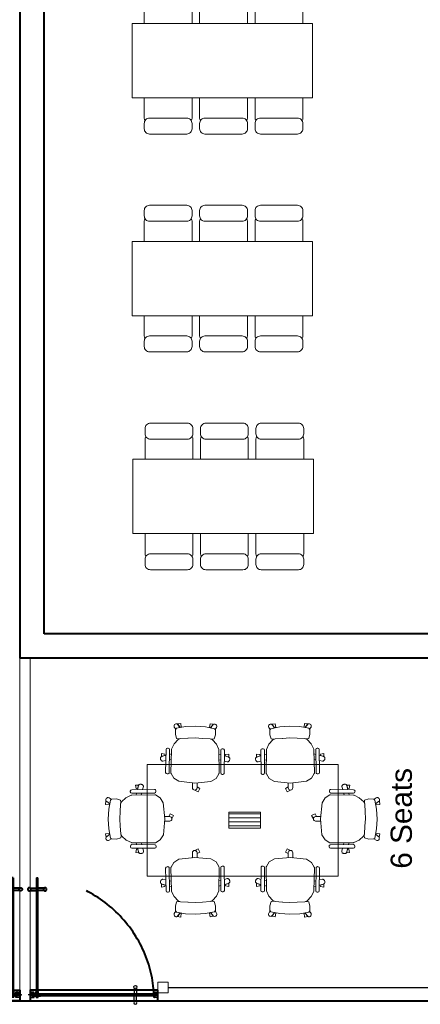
# Model space of a CAD drawing. Header units: inches. Extents: x 371717 to 373017, y 1317902 to 1318657.
# Tile 4 of 10: x 372168 to 372304, y 1317912 to 1318245. Entities that reach past the tile are written whole.
import ezdxf

# ---------------------------------------------------------------- set-up
doc = ezdxf.new("R2010")
doc.units = ezdxf.units.IN
doc.header["$LTSCALE"] = 35
doc.header["$MEASUREMENT"] = 0
doc.linetypes.add('HIDDEN', pattern=[0.375, 0.25, -0.125])
doc.layers.add('2', color=7, linetype='Continuous')
doc.layers.add('LINE', color=4, linetype='Continuous')
for name, color, linetype, lineweight in [('A-WALL', 7, 'Continuous', 40), ('DIM', 221, 'Continuous', 9), ('FINISH - WALLPAPER', 230, 'Continuous', 5), ('FURN NEW PHASE-2', 1, 'Continuous', 5), ('I-Furn-Modl', 1, 'Continuous', 5), ('I-Part-Glaz', 6, 'Continuous', 20), ('I-Part-Gyps', 5, 'Continuous', 15)]:
    doc.layers.add(name, color=color, linetype=linetype, lineweight=lineweight)
doc.styles.add('dim-verdana', font='arial.ttf', dxfattribs={"height": 130})

# ---------------------------------------------------------------- blocks, each defined once
blk = doc.blocks.new('chair')
for p, q in [((-13642.6, 72165.9), (-13543.3, 72281)), ((-13543.3, 72281), (-13492.1, 72303.1)), ((-13492.1, 72303.1), (-13440.9, 72299)), ((-13434.3, 72296.6), (-13259, 72170.3)), ((-13426.5, 72327.3), (-13422.5, 72332.9)), ((-13247.9, 72184.6), (-13423.4, 72309.2)), ((-13404.4, 72336), (-13228.9, 72211.5)), ((-13302.8, 72298.2), (-13313.1, 72271.2)), ((-13272.9, 72242.7), (-13259.9, 72277.8)), ((-13269.9, 72248.9), (-13256.6, 72284)), ((-13234.7, 72267), (-13257.9, 72244.3)), ((-13256.6, 72284), (-13234.7, 72267)), ((-13697.1, 72203), (-13727.6, 72187.7)), ((-13727.6, 72187.7), (-13711.4, 72155.5)), ((-13711.4, 72155.5), (-13684.1, 72169.5)), ((-13691.3, 72174.7), (-13653.6, 72147.5)), ((-13684.1, 72169.5), (-13691.3, 72174.7)), ((-13628.6, 72182.2), (-13666.3, 72209.3)), ((-13642.6, 72165.9), (-13628.6, 72182.2)), ((-13325.2, 72239.4), (-13331.6, 72222.6)), ((-13291.2, 72193.5), (-13284.7, 72210.7)), ((-13257.9, 72244.3), (-13269.9, 72248.9)), ((-13225.8, 72193.4), (-13229.8, 72187.7)), ((-13642.6, 72165.9), (-13717.1, 72033.3)), ((-13255.2, 72166.1), (-13228.5, 72118.2)), ((-13228.5, 72118.2), (-13216.8, 72063.4)), ((-13717.1, 72033.3), (-13720.4, 71977.7)), ((-13220.8, 72040.6), (-13259.2, 71979.9)), ((-13220.8, 72040.6), (-13258.6, 71980.9)), ((-13216.8, 72063.4), (-13220.8, 72040.6)), ((-13212.8, 72058.3), (-13220.8, 72040.6)), ((-13200.3, 72070.8), (-13212.8, 72058.3)), ((-13160.4, 72057.8), (-13200.3, 72070.8)), ((-13123.9, 72031.5), (-13160.4, 72057.8)), ((-13155.1, 71938.5), (-13119.6, 72017.5)), ((-13131.2, 71984.7), (-13136.8, 71973.9)), ((-13119.6, 72017.5), (-13134.4, 71984.6)), ((-13134.4, 71984.6), (-13100, 71984.8)), ((-13089.7, 71987.5), (-13131.2, 71984.7)), ((-13119.6, 72017.5), (-13123.9, 72031.5)), ((-13122.7, 72027.4), (-13119.6, 72017.5)), ((-13098.3, 72027.4), (-13122.7, 72027.4)), ((-13104.7, 71957.5), (-13089.7, 71987.5)), ((-13720.7, 71907.7), (-13724.7, 71902)), ((-13720.4, 71977.7), (-13699.1, 71930.9)), ((-13525.8, 71788.4), (-13702.7, 71911)), ((-13694.6, 71925.5), (-13516, 71803.7)), ((-13337.8, 71867.8), (-13295.5, 71922.4)), ((-13258.6, 71980.9), (-13295.5, 71922.4)), ((-13204.5, 71858.7), (-13155.1, 71938.5)), ((-13136.8, 71973.9), (-13104.7, 71957.5)), ((-13721.4, 71883.9), (-13544.5, 71761.4)), ((-13651.2, 71801.4), (-13629.4, 71820.2)), ((-13603.6, 71842.4), (-13590, 71854.1)), ((-13548.8, 71826.1), (-13562.9, 71814.1)), ((-13510.8, 71801.6), (-13456.7, 71792.8)), ((-13456.7, 71792.8), (-13401.1, 71800.5)), ((-13402.5, 71782.4), (-13395, 71798.4)), ((-13401.1, 71800.5), (-13381.1, 71812)), ((-13395, 71798.4), (-13381.1, 71812)), ((-13381.1, 71812), (-13337.1, 71868.8)), ((-13381.1, 71812), (-13337.8, 71867.8)), ((-13204.5, 71858.7), (-13262.7, 71785.1)), ((-13593.7, 71787.2), (-13622.1, 71762.7)), ((-13622.1, 71762.7), (-13598.7, 71747.9)), ((-13588.9, 71792.1), (-13617.4, 71767.9)), ((-13598.7, 71747.9), (-13585.3, 71777.4)), ((-13585.3, 71777.4), (-13593.7, 71787.2)), ((-13526.4, 71764.6), (-13522.5, 71770.3)), ((-13376.7, 71749.3), (-13402.5, 71782.4)), ((-13339.5, 71724), (-13376.7, 71749.3)), ((-13324.9, 71724.8), (-13339.5, 71724)), ((-13335.3, 71724.2), (-13324.9, 71724.8)), ((-13327, 71701.3), (-13335.3, 71724.2)), ((-13262.7, 71785.1), (-13324.9, 71724.8)), ((-13324.9, 71724.8), (-13299.1, 71749.8)), ((-13299.1, 71749.8), (-13287.5, 71717.4)), ((-13298, 71746.8), (-13289.8, 71755.8)), ((-13286.5, 71706.8), (-13298, 71746.8)), ((-13289.8, 71755.8), (-13263.4, 71731.2)), ((-13263.4, 71731.2), (-13286.5, 71706.8))]:
    blk.add_line(p, q)
for centre, major_axis, start_param, end_param in [((-13441.9, 72286.1), (7.5, 10.6), -0.012921, 0.531899), ((-13415.9, 72319.8), (7.5, 10.6), 1.565209, 3.136006), ((-13411.9, 72325.4), (7.5, 10.6), -0.005587, 1.565209), ((-13287.8, 72289.2), (10.1, 14.3), 1.201743, 1.645459), ((-13285.5, 72285.8), (12.4, 17.7), 0.815486, 1.200775), ((-13284.4, 72281.1), (15.2, 21.7), 0.481395, 0.818479), ((-13284.7, 72278.6), (23.7, -16.6), 1.738929, 2.05604), ((-13283.9, 72279.8), (15.8, 22.5), -0.156165, 0.172017), ((-13280.8, 72283), (13.3, 18.9), -0.52179, -0.152727), ((-13276.6, 72284.9), (10.6, 15.1), -0.949213, -0.52118), ((-13274.3, 72285), (9.3, 13.2), -1.422625, -0.95479), ((-13678.8, 72192), (21, 3.5), 0.780033, 3.919296), ((-13678.8, 72192), (12.3, 17.5), 1.644168, 3.126312), ((-13266.6, 72159.7), (7.5, 10.6), -0.44913, -0.012921), ((-13240.4, 72195.2), (7.5, 10.6), 3.136006, 4.706802), ((-13236.4, 72200.9), (7.5, 10.6), 4.706802, 6.277598), ((-13101.1, 72006.2), (14.2, 16), 3.920326, 6.880528), ((-13714, 71894.6), (7.5, 10.6), 1.576387, 3.147184), ((-13710.1, 71900.3), (7.5, 10.6), 0.005591, 1.576387), ((-13687.2, 71936.2), (7.5, 10.6), 2.609698, 3.154518), ((-13637.7, 71790.3), (10.1, 14.3), 1.496138, 1.939853), ((-13508.7, 71814.4), (10.6, -7.5), 4.725314, 5.161523), ((-13633.7, 71789.3), (12.4, 17.7), 1.940821, 2.326111), ((-13628.9, 71789.9), (15.2, 21.7), 2.323118, 2.660202), ((-13626.6, 71791), (16.6, 23.7), 2.656353, 2.973464), ((-13627.6, 71789.8), (15.8, 22.5), 2.96958, 3.297761), ((-13629.4, 71785.8), (13.3, 18.9), 3.294324, 3.663387), ((-13629.8, 71781.2), (10.6, 15.1), 3.662777, 4.090809), ((-13629.2, 71779), (9.3, 13.2), 4.096387, 4.564221), ((-13537.1, 71772), (7.5, 10.6), 3.147184, 4.71798), ((-13533.2, 71777.7), (7.5, 10.6), -1.565205, 0.005591), ((-13308, 71711.1), (12.3, 17.5), 2.659528, 5.61973)]:
    blk.add_ellipse(centre, major_axis=major_axis, ratio=1, start_param=start_param, end_param=end_param)
blk = doc.blocks.new('M-6')
at = {"layer": 'I-Furn-Modl', "linetype": 'Continuous', "ltscale": 0.001}
h = blk.add_hatch(dxfattribs=at)
h.set_pattern_fill('ANSI31', scale=300, angle=135, style=0)
h.set_pattern_definition([(180, (-52574.172, 35582.074), (-7e-15, -37.5), [])])
h.paths.add_polyline_path([(-15245.9, 65189.6), (-15245.9, 65339.6), (-14945.9, 65339.6), (-14945.9, 65189.6)])
for p, q in [((-16015.4, 64739.6), (-16015.4, 65789.6)), ((-14215.4, 65789.6), (-16015.4, 65789.6)), ((-14215.4, 65789.6), (-14215.4, 64739.6)), ((-15245.9, 65339.6), (-15245.9, 65189.6)), ((-14945.9, 65339.6), (-15245.9, 65339.6)), ((-14945.9, 65189.6), (-14945.9, 65339.6)), ((-15245.9, 65189.6), (-14945.9, 65189.6)), ((-14945.9, 65189.6), (-15245.9, 65189.6)), ((-14215.4, 64739.6), (-16015.4, 64739.6))]:
    blk.add_line(p, q, dxfattribs=at)
at = {"layer": 'I-Furn-Modl'}
for p, rotation in [((36206.5, 117707.6), 124.4720193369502), ((-68617.4, 116359.6), 215.226269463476), ((-66437.4, 12821.5), 304.4720193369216)]:
    blk.add_blockref('chair', p, dxfattribs=dict(at, rotation=rotation))
at = {"layer": 'I-Furn-Modl', "xscale": -1}
for p, rotation in [((-66437.4, 117707.6), 235.5279806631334), ((38386.5, 116359.6), 144.7737305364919), ((36206.5, 12821.5), 55.52798066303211)]:
    blk.add_blockref('chair', p, dxfattribs=dict(at, rotation=rotation))
blk = doc.blocks.new('DFSDFB')
at = {"color": 3, "elevation": -240.1}
for points in [[(-372039.8, -46680.2), (-372039.8, -46732.9)], [(-372019.8, -46680.2), (-372019.8, -46732.9)]]:
    blk.add_lwpolyline(points, dxfattribs=at)
at = {"color": 3}
blk.add_circle((-372029.8, -46672.7, -240.1), 12.5, dxfattribs=at)
blk = doc.blocks.new('FGBFGB')
at = {"layer": 'DIM'}
blk.add_hatch(color=256, dxfattribs=at).paths.add_polyline_path([(-372034.9, -46742.9), (-372024.9, -46742.9), (-372024.9, -46732.9), (-372034.9, -46732.9)])
at = {"color": 3, "elevation": -240.1}
for points in [[(-372034.9, -46732.9), (-372034.9, -46742.9)], [(-372024.9, -46732.9), (-372024.9, -46742.9)]]:
    blk.add_lwpolyline(points, dxfattribs=at)
at = {"layer": 'LINE', "color": 4}
blk.add_blockref('DFSDFB', (0, 0), dxfattribs=at)
at = {"layer": 'LINE', "color": 4, "xscale": -1, "rotation": 180}
blk.add_blockref('DFSDFB', (0, -93475.8), dxfattribs=at)
blk = doc.blocks.new('A$C13574F4D')
at = {"layer": '2', "color": 6, "linetype": 'Continuous'}
for p, q in [((1.6, 4.7), (0, 5)), ((0, 5), (0, 0)), ((1.2, 1.2), (1.2, 3.6)), ((1.2, 3.6), (1.8, 3.5)), ((22.5, 1.2), (1.2, 1.2)), ((3.2, 6.3), (1.6, 4.7)), ((1.8, 3.5), (3.9, 5.6)), ((2.8, 7), (3.1, 6.5)), ((3.1, 6.5), (3.2, 6.3)), ((3.9, 7), (3.6, 7.5)), ((4.1, 6.8), (3.9, 7)), ((22.5, 1.2), (43.8, 1.2)), ((40.9, 6.8), (41.1, 7)), ((41.1, 7), (41.4, 7.5)), ((43.2, 3.5), (41.1, 5.6)), ((41.9, 6.5), (41.8, 6.3)), ((41.8, 6.3), (43.4, 4.7)), ((42.2, 7), (41.9, 6.5)), ((43.8, 3.6), (43.2, 3.5)), ((43.4, 4.7), (45, 5)), ((43.8, 1.2), (43.8, 3.6)), ((45, 5), (45, 0)), ((0, 0), (45, 0))]:
    blk.add_line(p, q, dxfattribs=at)
for centre, radius, start, end in [((3.2, 7.3), 0.5, 29.99888, 210.00029), ((3.2, 6.3), 1, 315.001, 29.99958), ((41.8, 6.3), 1, 149.99973, 225), ((41.8, 7.3), 0.5, 330.00111, 149.99972)]:
    blk.add_arc(centre, radius, start, end, dxfattribs=at)
blk = doc.blocks.new('dhshfh')
at = {"color": 7, "linetype": 'Continuous'}
for p, q in [((-0.3, -6.4, 0), (1.7, -5.4, 0)), ((-0.3, -6.4, 0), (1.7, -7.4, 0)), ((41, -5.4, 0), (1.7, -5.4, 0)), ((41, -7.4, 0), (1.7, -7.4, 0)), ((5.5, -7.4, 0), (3.6, -5.4, 0)), ((6.5, -7.4, 0), (4.6, -5.4, 0)), ((6.5, -7.4, 0), (4.6, -5.4, 0)), ((7.5, -7.4, 0), (5.6, -5.4, 0)), ((8.5, -7.4, 0), (6.6, -5.4, 0)), ((9.5, -7.4, 0), (7.6, -5.4, 0)), ((10.5, -7.4, 0), (8.6, -5.4, 0)), ((11.5, -7.4, 0), (9.6, -5.4, 0)), ((12.5, -7.4, 0), (10.6, -5.4, 0)), ((13.5, -7.4, 0), (11.6, -5.4, 0)), ((14.5, -7.4, 0), (12.6, -5.4, 0)), ((15.5, -7.4, 0), (13.6, -5.4, 0)), ((16.5, -7.4, 0), (14.6, -5.4, 0)), ((17.5, -7.4, 0), (15.6, -5.4, 0)), ((17.5, -7.4, 0), (15.6, -5.4, 0)), ((18.5, -7.4, 0), (16.6, -5.4, 0)), ((19.5, -7.4, 0), (17.6, -5.4, 0)), ((20.5, -7.4, 0), (18.6, -5.4, 0)), ((21.5, -7.4, 0), (19.6, -5.4, 0)), ((22.5, -7.4, 0), (20.6, -5.4, 0)), ((23.5, -7.4, 0), (21.6, -5.4, 0)), ((24.5, -7.4, 0), (22.6, -5.4, 0)), ((25.5, -7.4, 0), (23.6, -5.4, 0)), ((26.5, -7.4, 0), (24.6, -5.4, 0)), ((27.5, -7.4, 0), (25.6, -5.4, 0)), ((28.5, -7.4, 0), (26.6, -5.4, 0)), ((29.5, -7.4, 0), (27.6, -5.4, 0)), ((30.5, -7.4, 0), (28.6, -5.4, 0)), ((31.5, -7.4, 0), (29.6, -5.4, 0)), ((32.5, -7.4, 0), (30.6, -5.4, 0)), ((33.5, -7.4, 0), (31.6, -5.4, 0)), ((34.5, -7.4, 0), (32.6, -5.4, 0)), ((35.5, -7.4, 0), (33.6, -5.4, 0)), ((36.5, -7.4, 0), (34.6, -5.4, 0)), ((37.5, -7.4, 0), (35.6, -5.4, 0)), ((38.5, -7.4, 0), (36.6, -5.4, 0)), ((39.5, -7.4, 0), (37.6, -5.4, 0)), ((40.5, -7.4, 0), (38.6, -5.4, 0)), ((41, -5.4, 0), (41, -3.4, 0)), ((42.3, -3.4, 0), (41, -3.4, 0)), ((41, -9.4, 0), (41, -7.4, 0)), ((42.3, -9.4, 0), (41, -9.4, 0)), ((43.3, -8.4, 0), (43.3, -4.4, 0))]:
    blk.add_line(p, q, dxfattribs=at)
for centre, start, end in [((42.3, -4.4, 0), 0, 90), ((42.3, -8.4, 0), 270, 0)]:
    blk.add_arc(centre, 1, start, end, dxfattribs=at)
blk = doc.blocks.new('D4')
at = {"layer": 'LINE'}
h = blk.add_hatch(dxfattribs=at)
h.set_pattern_fill('ANSI31', color=25, scale=0.008229, angle=-180, style=0)
h.set_pattern_definition([(45, (-569.46709, -825.04231), (-0.0184736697, 0.0184736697), [])])
h.paths.add_polyline_path([(-40.81, 0.02), (-41.44, 0.02), (-41.65, 0.02), (-41.65, 0.53), (-40.81, 0.53)])
h = blk.add_hatch(dxfattribs=at)
h.set_pattern_fill('ANSI31', color=25, scale=0.008229, angle=-180, style=0)
h.set_pattern_definition([(135, (529.327334, -825.04231), (0.0184736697, 0.0184736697), [])])
h.paths.add_polyline_path([(0.67, 0.02), (1.3, 0.02), (1.51, 0.02), (1.51, 0.53), (0.67, 0.53)])
at = {"color": 8, "linetype": 'HIDDEN', "ltscale": 5}
for p, q in [((-1.02, -0.51), (-1.02, 39.99, 0)), ((-0.62, 39.99, 0), (-0.62, -0.51)), ((-1.14, -0.51), (-1.14, 1.43, 0)), ((-1.14, 1.43, 0), (-1.02, 1.43, 0)), ((-1.02, 1.43, 0), (-1.02, -0.51)), ((-0.49, 1.43, 0), (-0.62, 1.43, 0)), ((-0.62, 1.43, 0), (-0.62, -0.51)), ((-0.49, -0.51), (-0.49, 1.43, 0)), ((-0.49, -0.51), (-1.14, -0.51))]:
    blk.add_line(p, q, dxfattribs=at)
at = {"color": 8, "linetype": 'HIDDEN'}
for p, q in [((-0.62, 36.28, 0), (-1.03, 36.28, 0)), ((-0.62, 35.87, 0), (-1.03, 35.87, 0))]:
    blk.add_line(p, q, dxfattribs=at)
at = {"color": 5, "ltscale": 5}
for p, q in [((-40.39, 0.53, 0), (0, 0.53)), ((0, 0.12), (-40.39, 0.12, 0)), ((0, 0.65), (-1.94, 0.65, 0)), ((-1.94, 0.65, 0), (-1.94, 0.53, 0)), ((-1.94, 0.53, 0), (0, 0.53)), ((-1.94, 0, 0), (-1.94, 0.12, 0)), ((-1.94, 0.12, 0), (0, 0.12)), ((0, 0), (-1.94, 0, 0)), ((0, 0.65), (0, 0))]:
    blk.add_line(p, q, dxfattribs=at)
at = {"color": 8, "linetype": 'HIDDEN', "ltscale": 5, "elevation": 0}
blk.add_lwpolyline([(-0.62, 39.99), (-1.02, 39.99)], dxfattribs=at)
at = {"color": 8, "linetype": 'HIDDEN', "elevation": 0}
for points in [[(-3.2, 36.5), (-1.03, 36.5)], [(-3.2, 35.67), (-1.03, 35.67)], [(1.55, 36.5), (-0.62, 36.5)], [(1.55, 35.67), (-0.62, 35.67)]]:
    blk.add_lwpolyline(points, dxfattribs=at)
at = {"elevation": 0}
blk.add_lwpolyline([(-41.67, 1.87), (1.53, 1.87), (1.53, -1.73), (-41.67, -1.73)], close=True, dxfattribs=at)
at = {"color": 5, "ltscale": 5, "elevation": 0}
blk.add_lwpolyline([(-40.39, 0.53), (-40.39, 0.12)], dxfattribs=at)
at = {"color": 8, "linetype": 'HIDDEN'}
for centre in [(-3.5, 36.09, 0), (1.86, 36.09, 0)]:
    blk.add_circle(centre, 0.514, dxfattribs=at)
at = {"color": 252, "linetype": 'HIDDEN', "ltscale": 5, "extrusion": (-6.26733e-09, 3.33482e-11, -1)}
blk.add_ellipse((-3.42, 3.04, 0), major_axis=(27.5, 27.46, 0), ratio=0.900623, start_param=3.910619, end_param=5.509863, dxfattribs=at)
at = {"color": 5, "ltscale": 5, "extrusion": (-6.26733e-09, 3.33482e-11, -1)}
blk.add_ellipse((-0.83, 0.32, 0), major_axis=(0.115, -0.115), ratio=1, start_param=3.141593, end_param=9.424778, dxfattribs=at)
at = {"color": 8, "linetype": 'HIDDEN', "ltscale": 5, "extrusion": (3.33482e-11, 6.26733e-09, -1)}
blk.add_ellipse((-0.83, 0.32, 0), major_axis=(-0.115, -0.115), ratio=1, start_param=3.141593, end_param=9.424778, dxfattribs=at)
at = {"layer": '2', "color": 6, "linetype": 'Continuous'}
for p, q in [((-41.67, 1.25, 0), (-41.67, 0.72, 0)), ((-40.92, 1.25, 0), (-41.67, 1.25, 0)), ((-41.67, 0.72, 0), (-41.57, 0.72, 0)), ((-41.62, 1.17, 0), (-41.62, 1, 0)), ((-41.62, 0.97, 0), (-41.62, 0.86, 0)), ((-41.03, 1.2, 0), (-41.59, 1.2, 0)), ((-41.55, 0.82, 0), (-41.59, 0.83, 0)), ((-41.57, 0.72, 0), (-41.57, 0.68, 0)), ((-41.57, 0.68, 0), (-41.5, 0.63, 0)), ((-41.5, 0.01, 0), (-41.57, -0.03, 0)), ((-40.81, 0.77, 0), (-41.55, 0.82, 0)), ((-41.46, 0.66, 0), (-41.48, 0.72, 0)), ((-41.45, 0.77, 0), (-40.84, 0.72, 0)), ((-40.89, 1.07, 0), (-41.01, 1.19, 0)), ((-40.93, 1.18, 0), (-40.92, 1.25, 0)), ((-40.87, 1.12, 0), (-40.93, 1.18, 0)), ((-40.92, 1.17, 0), (-40.92, 1.25, 0)), ((-40.92, 1.25, 0), (-40.79, 1.25, 0)), ((-40.88, 1.14, 0), (-40.92, 1.17, 0)), ((-40.92, 0.57, 0), (-40.92, 0.7, 0)), ((-40.86, 0.57, 0), (-40.92, 0.57, 0)), ((-40.83, 1.14, 0), (-40.87, 1.12, 0)), ((-40.81, 1.09, 0), (-40.86, 1.06, 0)), ((-40.86, 0.7, 0), (-40.84, 0.64, 0)), ((-40.81, 1.15, 0), (-40.84, 1.13, 0)), ((-40.84, 0.72, 0), (-40.84, 0.66, 0)), ((-40.84, 0.64, 0), (-40.79, 0.64, 0)), ((-40.79, 0.57, 0), (-40.84, 0.57, 0)), ((-40.72, 1.25, 0), (-40.79, 1.25, 0)), ((-40.79, 0.64, 0), (-40.79, 1.13, 0)), ((-40.79, 0.66, 0), (-40.79, 0.75, 0)), ((-40.79, 0.34, 0), (-40.79, 0.57, 0)), ((-40.77, 0.32, 0), (-40.79, 0.34, 0)), ((-40.79, 0.31, 0), (-40.77, 0.32, 0)), ((-40.79, -0.51, 0), (-40.79, 0.31, 0)), ((-40.59, 1.25, 0), (-40.72, 1.25, 0)), ((-40.72, 0.64, 0), (-40.72, 1.13, 0)), ((-40.67, 0.64, 0), (-40.72, 0.64, 0)), ((-40.72, 0.57, 0), (-40.59, 0.57, 0)), ((-40.72, 0.07, 0), (-40.72, 0.57, 0)), ((-40.59, 0.07, 0), (-40.72, 0.07, 0)), ((-40.72, -0.49, 0), (-40.72, 0.01, 0)), ((-40.72, 0.01, 0), (-40.67, 0.01, 0)), ((-40.7, 1.15, 0), (-40.67, 1.13, 0)), ((-40.64, 0.7, 0), (-40.67, 0.64, 0)), ((-40.67, 0.01, 0), (-40.64, -0.06, 0)), ((-40.63, 1.14, 0), (-40.59, 1.17, 0)), ((-40.59, 1.17, 0), (-40.59, 1.25, 0)), ((-40.59, 0.57, 0), (-40.59, 0.7, 0)), ((-40.59, -0.05, 0), (-40.59, 0.07, 0)), ((0.45, 1.17, 0), (0.45, 1.25, 0)), ((0.45, 1.25, 0), (0.58, 1.25, 0)), ((0.49, 1.14, 0), (0.45, 1.17, 0)), ((0.45, 0.57, 0), (0.45, 0.7, 0)), ((0.58, 0.57, 0), (0.45, 0.57, 0)), ((0.45, -0.05, 0), (0.45, 0.07, 0)), ((0.45, 0.07, 0), (0.58, 0.07, 0)), ((0.5, 0.7, 0), (0.53, 0.64, 0)), ((0.53, 0.01, 0), (0.5, -0.06, 0)), ((0.56, 1.15, 0), (0.53, 1.13, 0)), ((0.53, 0.64, 0), (0.58, 0.64, 0)), ((0.58, 0.01, 0), (0.53, 0.01, 0)), ((0.58, 1.25, 0), (0.65, 1.25, 0)), ((0.58, 0.64, 0), (0.58, 1.13, 0)), ((0.58, 0.07, 0), (0.58, 0.57, 0)), ((0.58, -0.49, 0), (0.58, 0.01, 0)), ((0.63, 0.32, 0), (0.65, 0.34, 0)), ((0.65, 0.31, 0), (0.63, 0.32, 0)), ((0.78, 1.25, 0), (0.65, 1.25, 0)), ((0.65, 0.64, 0), (0.65, 1.13, 0)), ((0.65, 0.66, 0), (0.65, 0.75, 0)), ((0.7, 0.64, 0), (0.65, 0.64, 0)), ((0.65, 0.34, 0), (0.65, 0.57, 0)), ((0.65, 0.57, 0), (0.7, 0.57, 0)), ((0.65, -0.51, 0), (0.65, 0.31, 0)), ((0.67, 1.15, 0), (0.7, 1.13, 0)), ((0.67, 1.09, 0), (0.72, 1.06, 0)), ((0.67, 0.77, 0), (1.41, 0.82, 0)), ((0.69, 1.14, 0), (0.73, 1.12, 0)), ((1.31, 0.77, 0), (0.7, 0.72, 0)), ((0.7, 0.72, 0), (0.7, 0.66, 0)), ((0.73, 0.7, 0), (0.7, 0.64, 0)), ((0.72, 0.57, 0), (0.78, 0.57, 0)), ((0.73, 1.12, 0), (0.79, 1.18, 0)), ((0.74, 1.14, 0), (0.78, 1.17, 0)), ((0.75, 1.07, 0), (0.87, 1.19, 0)), ((0.78, 1.17, 0), (0.78, 1.25, 0)), ((0.79, 1.18, 0), (0.78, 1.25, 0)), ((0.78, 1.25, 0), (1.53, 1.25, 0)), ((0.78, 0.57, 0), (0.78, 0.7, 0)), ((0.89, 1.2, 0), (1.45, 1.2, 0)), ((1.33, 0.66, 0), (1.34, 0.72, 0)), ((1.43, 0.68, 0), (1.36, 0.63, 0)), ((1.36, 0.01, 0), (1.43, -0.03, 0)), ((1.41, 0.82, 0), (1.45, 0.83, 0)), ((1.53, 0.72, 0), (1.43, 0.72, 0)), ((1.43, 0.72, 0), (1.43, 0.68, 0)), ((1.48, 1.17, 0), (1.48, 1, 0)), ((1.48, 0.97, 0), (1.48, 0.86, 0)), ((1.53, 1.25, 0), (1.53, 0.72, 0)), ((-41.57, -0.08, 0), (-41.67, -0.08, 0)), ((-41.67, -0.08, 0), (-41.67, -0.6, 0)), ((-41.67, -0.6, 0), (-40.59, -0.6, 0)), ((-41.61, -0.18, 0), (-41.61, -0.51, 0)), ((-41.53, -0.15, 0), (-41.58, -0.15, 0)), ((-41.58, -0.54, 0), (-40.82, -0.54, 0)), ((-41.57, -0.03, 0), (-41.57, -0.08, 0)), ((-41.49, -0.12, 0), (-41.46, -0.01, 0)), ((-40.67, -0.48, 0), (-40.7, -0.5, 0)), ((-40.59, -0.52, 0), (-40.63, -0.49, 0)), ((-40.59, -0.54, 0), (-40.59, -0.52, 0)), ((-40.59, -0.6, 0), (-40.59, -0.54, 0)), ((0.45, -0.52, 0), (0.49, -0.49, 0)), ((0.45, -0.54, 0), (0.45, -0.52, 0)), ((0.45, -0.6, 0), (0.45, -0.54, 0)), ((1.53, -0.6, 0), (0.45, -0.6, 0)), ((0.53, -0.48, 0), (0.56, -0.5, 0)), ((1.44, -0.54, 0), (0.68, -0.54, 0)), ((1.35, -0.12, 0), (1.33, -0.01, 0)), ((1.39, -0.15, 0), (1.44, -0.15, 0)), ((1.43, -0.03, 0), (1.43, -0.08, 0)), ((1.43, -0.08, 0), (1.53, -0.08, 0)), ((1.47, -0.18, 0), (1.47, -0.51, 0)), ((1.53, -0.08, 0), (1.53, -0.6, 0))]:
    blk.add_line(p, q, dxfattribs=at)
for centre, radius, start, end in [((-41.59, 1.17, 0), 0.0329, 90, 180), ((-41.62, 0.99, 0), 0.0123, 270, 90), ((-41.59, 0.86, 0), 0.0329, 180, 266.1895), ((-41.48, 0.65, 0), 0.0206, 239.9998, 15), ((-41.48, -0.01, 0), 0.0206, 345, 120.0001), ((-41.45, 0.73, 0), 0.0329, 86.1859, 195), ((-41.03, 1.17, 0), 0.0329, 45, 90), ((-40.89, 0.7, 0), 0.0267, 18.9245, 180), ((-40.87, 1.08, 0), 0.0206, 225, 300), ((-40.86, 1.16, 0), 0.033, 224.9995, 300.0006), ((-40.85, 0.57, 0), 0.0123, 180, 0), ((-40.81, 0.66, 0), 0.0247, 180, 359.9999), ((-40.82, 1.12, 0), 0.0247, 299.9998, 120), ((-40.8, 1.13, 0), 0.0165, 0, 120), ((-40.81, 0.75, 0), 0.0206, 0, 86.1856), ((-40.71, 1.13, 0), 0.0165, 60, 180), ((-40.65, 1.16, 0), 0.033, 239.9994, 315.0005), ((-40.62, 0.7, 0), 0.0267, 360, 161.0755), ((0.48, 0.7, 0), 0.0267, 18.9245, 180), ((0.51, 1.16, 0), 0.033, 224.9995, 300.0006), ((0.57, 1.13, 0), 0.0165, 0, 120), ((0.66, 1.13, 0), 0.0165, 60, 180), ((0.67, 0.75, 0), 0.0206, 93.8144, 180), ((0.67, 0.66, 0), 0.0247, 180.0001, 0), ((0.68, 1.12, 0), 0.0247, 60, 240.0002), ((0.72, 1.16, 0), 0.033, 239.9994, 315.0005), ((0.71, 0.57, 0), 0.0123, 180, 0), ((0.73, 1.08, 0), 0.0206, 240, 315), ((0.75, 0.7, 0), 0.0267, 360, 161.0755), ((0.89, 1.17, 0), 0.0329, 90, 135), ((1.31, 0.73, 0), 0.0329, 345, 93.8141), ((1.34, 0.65, 0), 0.0206, 165, 300.0002), ((1.34, -0.01, 0), 0.0206, 59.9999, 195), ((1.45, 1.17, 0), 0.0329, 0, 90), ((1.45, 0.86, 0), 0.0329, 273.8105, 0), ((1.48, 0.99, 0), 0.0123, 90, 270), ((-41.58, -0.18, 0), 0.0329, 90.0001, 180), ((-41.58, -0.51, 0), 0.0329, 180, 269.9999), ((-41.53, -0.11, 0), 0.0329, 270, 345), ((-40.82, -0.51, 0), 0.0329, 270, 0), ((-40.71, -0.49, 0), 0.0165, 180, 299.9999), ((-40.65, -0.51, 0), 0.0329, 44.9998, 120), ((-40.62, -0.05, 0), 0.0267, 198.9247, 0), ((0.48, -0.05, 0), 0.0267, 180, 341.0753), ((0.51, -0.51, 0), 0.0329, 60, 135.0002), ((0.57, -0.49, 0), 0.0165, 240.0001, 0), ((0.68, -0.51, 0), 0.0329, 180, 270), ((1.39, -0.11, 0), 0.0329, 195, 270), ((1.44, -0.18, 0), 0.0329, 0, 89.9999), ((1.44, -0.51, 0), 0.0329, 270.0001, 0)]:
    blk.add_arc(centre, radius, start, end, dxfattribs=at)
at = {"layer": 'I-Part-Gyps', "lineweight": 15}
for p, q in [((-41.67, -1.73, 0), (-41.67, 2.38, 0)), ((-41.67, -1.73, 0), (-41.67, 2.38, 0)), ((1.53, -1.73, 0), (1.53, 2.38, 0))]:
    blk.add_line(p, q, dxfattribs=at)
at = {"layer": 'LINE', "color": 25, "elevation": 0}
for points in [[(-40.81, 0.53), (-41.65, 0.53), (-41.65, 0.02), (-41.44, 0.02), (-41.44, 0.02), (-40.81, 0.02)], [(0.67, 0.53), (1.51, 0.53), (1.51, 0.02), (1.3, 0.02), (1.3, 0.02), (0.67, 0.02)]]:
    blk.add_lwpolyline(points, close=True, dxfattribs=at)
at = {"layer": 'LINE', "color": 4, "extrusion": (0, 0, -1), "xscale": 0.04114285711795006, "yscale": 0.04114285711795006, "zscale": -0.04114285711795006}
blk.add_blockref('FGBFGB', (15340.46, 1923.25, -9.88), dxfattribs=at)
at = {"layer": 'LINE', "color": 4, "extrusion": (0, 0, -1), "yscale": 0.04114285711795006, "zscale": -0.04114285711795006}
for p, xscale, rotation in [((40.39, -0.6, 0), -0.04114285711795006, 270), ((-0.25, -0.6, 0), 0.04114285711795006, 90.00000000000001)]:
    blk.add_blockref('A$C13574F4D', p, dxfattribs=dict(at, xscale=xscale, rotation=rotation))
at = {"layer": 'LINE', "color": 4, "xscale": 0.04114285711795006, "yscale": 0.04114285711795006, "zscale": 0.04114285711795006, "rotation": 180}
blk.add_blockref('dhshfh', (2.27, 0.06, 0), dxfattribs=at)
blk = doc.blocks.new('A$C736D3402')
at = {"layer": 'FURN NEW PHASE-2', "lineweight": -2, "elevation": -3.5}
for points in [[(542, 1279.3), (542, 1329.3, 0.414214), (492, 1379.3), (142, 1379.3, 0.414214), (92, 1329.3), (92, 1279.3, 0.414214), (142, 1229.3), (492, 1229.3, 0.414214)], [(1064, 1279.3), (1064, 1329.3, 0.414214), (1014, 1379.3), (664, 1379.3, 0.414214), (614, 1329.3), (614, 1279.3, 0.414214), (664, 1229.3), (1014, 1229.3, 0.414214)], [(1136, 1279.3), (1136, 1329.3, -0.414214), (1186, 1379.3), (1536, 1379.3, -0.414214), (1586, 1329.3), (1586, 1279.3, -0.414214), (1536, 1229.3), (1186, 1229.3, -0.414214)], [(542, 100), (542, 50, -0.414214), (492, 0), (142, 0, -0.414214), (92, 50), (92, 100, -0.414214), (142, 150), (492, 150, -0.414214)], [(1064, 100), (1064, 50, -0.414214), (1014, 0), (664, 0, -0.414214), (614, 50), (614, 100, -0.414214), (664, 150), (1014, 150, -0.414214)], [(1136, 100), (1136, 50, 0.414214), (1186, 0), (1536, 0, 0.414214), (1586, 50), (1586, 100, 0.414214), (1536, 150), (1186, 150, 0.414214)]]:
    blk.add_lwpolyline(points, format="xyb", close=True, dxfattribs=at)
for points in [[(98.7, 1254.3, 0.131652), (92, 1229.3), (92, 1039.6)], [(542, 1039.6), (542, 1229.3, 0.131652), (535.3, 1254.3)], [(620.7, 1254.3, 0.131652), (614, 1229.3), (614, 1039.6)], [(1064, 1039.6), (1064, 1229.3, 0.131652), (1057.3, 1254.3)], [(1136, 1039.6), (1136, 1229.3, -0.131652), (1142.7, 1254.3)], [(1579.3, 1254.3, -0.131652), (1586, 1229.3), (1586, 1039.6)], [(98.7, 125, -0.131652), (92, 150), (92, 339.6)], [(542, 339.6), (542, 150, -0.131652), (535.3, 125)], [(620.7, 125, -0.131652), (614, 150), (614, 339.6)], [(1064, 339.6), (1064, 150, -0.131652), (1057.3, 125)], [(1136, 339.6), (1136, 150, 0.131652), (1142.7, 125)], [(1579.3, 125, 0.131652), (1586, 150), (1586, 339.6)]]:
    blk.add_lwpolyline(points, format="xyb", dxfattribs=at)
blk.add_lwpolyline([(0, 339.6), (0, 1039.6), (1700, 1039.6), (1700, 339.6)], close=True, dxfattribs=at)

msp = doc.modelspace()

# ---------------------------------------------------------------- linework, layer by layer
at = {"layer": 'A-WALL'}
for p, q in [((372168.2, 1318291.24, -0.06), (372168.2, 1318029.16, -0.06)), ((372176.48, 1318037.44, -0.06), (372176.48, 1318282.96, -0.06)), ((372378.62, 1318037.44, -0.06), (372176.48, 1318037.44, -0.06)), ((372378.62, 1318029.16, -0.06), (372168.2, 1318029.16, -0.06)), ((371729.93, 1317913.06, -0.06), (373014.02, 1317913.06, -0.06))]:
    msp.add_line(p, q, dxfattribs=at)
at = {"layer": 'I-Part-Glaz', "const_width": 0.432, "elevation": -0.06}
msp.add_lwpolyline([(372218.6, 1317917.56), (372315.8, 1317917.56)], dxfattribs=at)
at = {"layer": 'I-Part-Gyps'}
for p, q in [((372168.2, 1318029.16, -0.06), (372168.2, 1317913.06, -0.06)), ((372171.8, 1317913.06, -0.06), (372171.8, 1318029.16, -0.06)), ((372168.2, 1317913.06, -0.06), (372171.8, 1317913.06, -0.06))]:
    msp.add_line(p, q, dxfattribs=at)
at = {"layer": 'I-Part-Gyps', "elevation": -0.06}
msp.add_lwpolyline([(372218.6, 1317915.76), (372218.6, 1317919.36), (372215, 1317919.36), (372215, 1317915.76)], close=True, dxfattribs=at)

# ---------------------------------------------------------------- block references
at = {"layer": 'A-WALL', "color": 133}
msp.add_blockref('D4', (372166.67, 1317914.79, -0.06), dxfattribs=at)
at = {"layer": 'A-WALL', "color": 133, "xscale": -1}
msp.add_blockref('D4', (372173.33, 1317914.79, -0.06), dxfattribs=at)
at = {"layer": 'FURN NEW PHASE-2', "xscale": -0.03599999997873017, "yscale": 0.03599999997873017, "zscale": 0.03599999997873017}
for p in [(372267.53, 1318206.71, 0.07), (372267.53, 1318132.91, 0.07), (372267.82, 1318059.11, 0.07)]:
    msp.add_blockref('A$C736D3402', p, dxfattribs=at)
at = {"layer": 'I-Furn-Modl', "xscale": 0.03599999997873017, "yscale": 0.03599999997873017, "zscale": 0.03599999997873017}
msp.add_blockref('M-6', (372787.96, 1315624.74, -0.06), dxfattribs=at)

# ---------------------------------------------------------------- texts
at = {"layer": 'FINISH - WALLPAPER', "color": 133, "insert": (372293.98, 1317957.85, -0.06), "char_height": 7.2, "attachment_point": 1, "rotation": 90, "style": 'dim-verdana'}
msp.add_mtext_dynamic_manual_height_columns('{\\C7;6 Seats}', width=2193.3296, gutter_width=650, heights=[0], dxfattribs=at)

doc.saveas('drawing.dxf')
